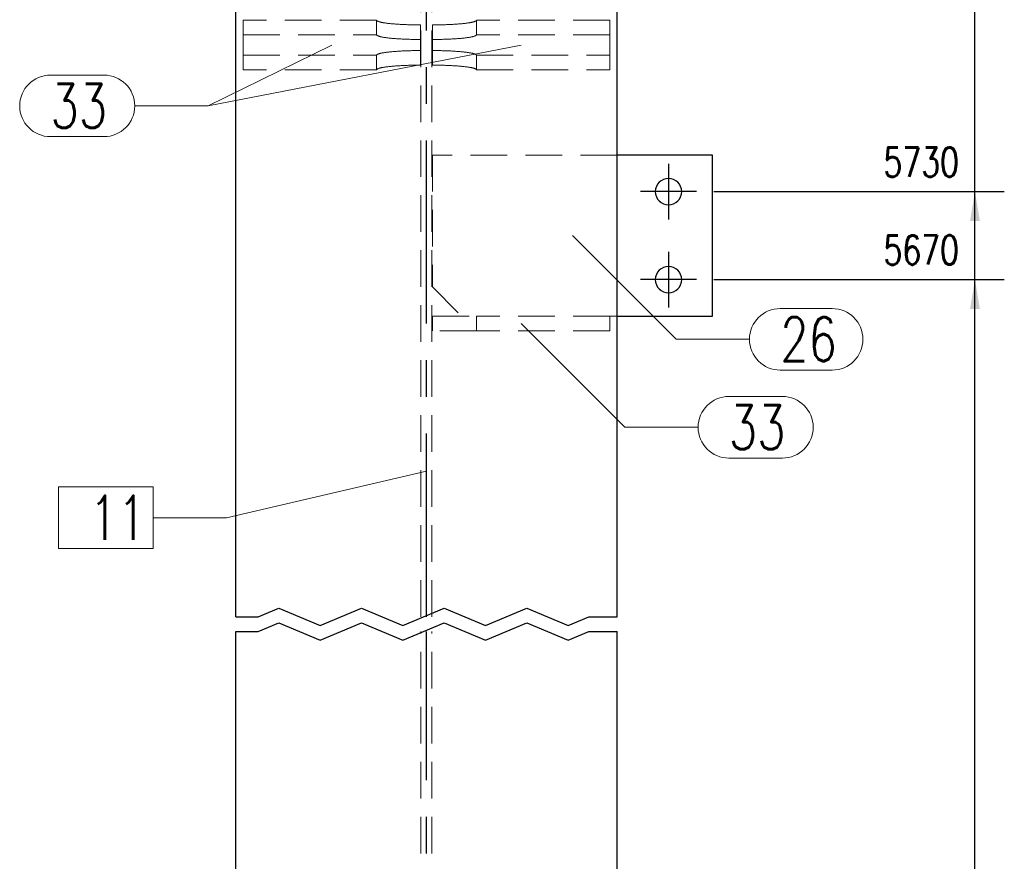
# Model space of a CAD drawing. Header units: millimetres. Extents: x 2097 to 3301, y 14853 to 15503.
# Tile 82 of 97: x 2848 to 2915, y 15313 to 15371. Entities that reach past the tile are written whole.
import ezdxf

# ---------------------------------------------------------------- set-up
doc = ezdxf.new("R2010")
doc.units = ezdxf.units.MM
doc.header["$LTSCALE"] = 10
doc.linetypes.add('HIDDEN', pattern=[0.375, 0.25, -0.125])
doc.linetypes.add('MITTE', pattern=[2, 1.25, -0.25, 0.25, -0.25])
doc.layers.get('Defpoints').update_dxf_attribs({"color": 1})
for name, color, linetype, lineweight in [('PS_DIM', 4, 'Continuous', 13), ('PS_Hidden', 2, 'HIDDEN', 9), ('PS_Pos', 1, 'Continuous', 15), ('PS_SOLID', 7, 'Continuous', 30)]:
    doc.layers.add(name, color=color, linetype=linetype, lineweight=lineweight)
doc.layers.add('PS_MID', color=5, linetype='MITTE')
doc.layers.add('PS_SHAPE', color=3, linetype='Continuous')
doc.styles.add('simplex', font='simplex.shx', dxfattribs={"width": 0.75})
doc.dimstyles.new('1_10_GŁ_DS1-LS10', dxfattribs={"dimtxt": 2, "dimasz": 2, "dimexe": 2, "dimexo": 5, "dimgap": 1, "dimtad": 1, "dimjust": 4, "dimdec": 0, "dimlfac": 10, "dimtxsty": 'simplex', "dimblk1": 'NONE', "dimsah": 1, "dimcen": 2, "dimclrd": 256, "dimclre": 256, "dimclrt": 3, "dimadec": 1, "dimazin": 0, "dimtfac": 1, "dimtdec": 0, "dimtmove": 2, "dimatfit": 3, "dimfxl": 1, "dimarcsym": 0})

# ---------------------------------------------------------------- blocks, each defined once
blk = doc.blocks.new('*D1436')
at = {"layer": 'Defpoints', "color": 0, "transparency": 16777216}
for p in [(2890.231, 15353.044), (2913.027, 15353.044), (2888.631, 15223.911)]:
    blk.add_point(p, dxfattribs=at)
at = {"layer": 'PS_DIM', "lineweight": -2, "transparency": 16777216}
for p, q in [((2895.231, 15353.044), (2915.027, 15353.044)), ((2913.027, 15223.911), (2913.027, 15351.044)), ((2893.631, 15223.911), (2915.027, 15223.911))]:
    blk.add_line(p, q, dxfattribs=at)
at = {"layer": 'PS_DIM', "transparency": 16777216}
blk.add_solid([(2912.694, 15351.044), (2913.361, 15351.044), (2913.027, 15353.044)], dxfattribs=at)
at = {"layer": 'PS_DIM', "color": 3, "transparency": 16777216, "insert": (2909.365, 15355.064), "char_height": 2, "attachment_point": 5, "rotation": 0.0573, "style": 'simplex'}
blk.add_mtext('5670', dxfattribs=at)
blk = doc.blocks.new('_None')
blk = doc.blocks.new('*D1437')
at = {"layer": 'Defpoints', "color": 0, "transparency": 16777216}
for p in [(2890.231, 15359.044), (2913.027, 15359.044), (2888.631, 15223.911)]:
    blk.add_point(p, dxfattribs=at)
at = {"layer": 'PS_DIM', "lineweight": -2, "transparency": 16777216}
for p, q in [((2895.231, 15359.044), (2915.027, 15359.044)), ((2913.027, 15223.911), (2913.027, 15357.044)), ((2893.631, 15223.911), (2915.027, 15223.911))]:
    blk.add_line(p, q, dxfattribs=at)
at = {"layer": 'PS_DIM', "transparency": 16777216}
blk.add_solid([(2912.694, 15357.044), (2913.361, 15357.044), (2913.027, 15359.044)], dxfattribs=at)
at = {"layer": 'PS_DIM', "color": 3, "transparency": 16777216, "insert": (2909.365, 15361.064), "char_height": 2, "attachment_point": 5, "rotation": 0.0573, "style": 'simplex'}
blk.add_mtext('5730', dxfattribs=at)
blk = doc.blocks.new('*D1438')
at = {"layer": 'Defpoints', "color": 0, "transparency": 16777216}
for p in [(2890.231, 15433.044), (2913.027, 15433.044), (2888.631, 15223.911)]:
    blk.add_point(p, dxfattribs=at)
at = {"layer": 'PS_DIM', "lineweight": -2, "transparency": 16777216}
for p, q in [((2895.231, 15433.044), (2915.027, 15433.044)), ((2913.027, 15223.911), (2913.027, 15431.044)), ((2893.631, 15223.911), (2915.027, 15223.911))]:
    blk.add_line(p, q, dxfattribs=at)
at = {"layer": 'PS_DIM', "transparency": 16777216}
blk.add_solid([(2912.694, 15431.044), (2913.361, 15431.044), (2913.027, 15433.044)], dxfattribs=at)
at = {"layer": 'PS_DIM', "color": 3, "transparency": 16777216, "insert": (2909.365, 15435.064), "char_height": 2, "attachment_point": 5, "rotation": 0.0573, "style": 'simplex'}
blk.add_mtext('6470', dxfattribs=at)
blk = doc.blocks.new('*D1439')
at = {"layer": 'Defpoints', "color": 0, "transparency": 16777216}
for p in [(2890.231, 15439.044), (2913.027, 15439.044), (2888.631, 15223.911)]:
    blk.add_point(p, dxfattribs=at)
at = {"layer": 'PS_DIM', "lineweight": -2, "transparency": 16777216}
for p, q in [((2895.231, 15439.044), (2915.027, 15439.044)), ((2913.027, 15223.911), (2913.027, 15437.044)), ((2893.631, 15223.911), (2915.027, 15223.911))]:
    blk.add_line(p, q, dxfattribs=at)
at = {"layer": 'PS_DIM', "transparency": 16777216}
blk.add_solid([(2912.694, 15437.044), (2913.361, 15437.044), (2913.027, 15439.044)], dxfattribs=at)
at = {"layer": 'PS_DIM', "color": 3, "transparency": 16777216, "insert": (2909.365, 15441.064), "char_height": 2, "attachment_point": 5, "rotation": 0.0573, "style": 'simplex'}
blk.add_mtext('6530', dxfattribs=at)
blk = doc.blocks.new('*D1440')
at = {"layer": 'Defpoints', "color": 0, "transparency": 16777216}
for p in [(2879.09, 15456.044), (2913.027, 15456.044), (2888.631, 15223.911)]:
    blk.add_point(p, dxfattribs=at)
at = {"layer": 'PS_DIM', "lineweight": -2, "transparency": 16777216}
for p, q in [((2884.09, 15456.044), (2915.027, 15456.044)), ((2913.027, 15223.911), (2913.027, 15454.044)), ((2893.631, 15223.911), (2915.027, 15223.911))]:
    blk.add_line(p, q, dxfattribs=at)
at = {"layer": 'PS_DIM', "transparency": 16777216}
blk.add_solid([(2912.694, 15454.044), (2913.361, 15454.044), (2913.027, 15456.044)], dxfattribs=at)
at = {"layer": 'PS_DIM', "color": 3, "transparency": 16777216, "insert": (2909.365, 15458.064), "char_height": 2, "attachment_point": 5, "rotation": 0.0573, "style": 'simplex'}
blk.add_mtext('6700', dxfattribs=at)
blk = doc.blocks.new('*X566')
at = {"color": 1}
for p, q in [((3062.631, 15330.044), (3064.161, 15330.044)), ((3064.161, 15330.044), (3065.57, 15330.64)), ((3065.57, 15330.64), (3068.387, 15329.449)), ((3068.387, 15329.449), (3071.204, 15330.64)), ((3071.204, 15330.64), (3074.022, 15329.449)), ((3074.022, 15329.449), (3076.839, 15330.64)), ((3076.839, 15330.64), (3079.656, 15329.449)), ((3079.656, 15329.449), (3082.474, 15330.64)), ((3082.474, 15330.64), (3085.291, 15329.449)), ((3085.291, 15329.449), (3086.7, 15330.044)), ((3086.7, 15330.044), (3088.631, 15330.044)), ((3064.161, 15329.044), (3065.57, 15329.64)), ((3065.57, 15329.64), (3068.387, 15328.449)), ((3068.387, 15328.449), (3071.204, 15329.64)), ((3071.204, 15329.64), (3074.022, 15328.449)), ((3074.022, 15328.449), (3076.839, 15329.64)), ((3076.839, 15329.64), (3079.656, 15328.449)), ((3079.656, 15328.449), (3082.474, 15329.64)), ((3082.474, 15329.64), (3085.291, 15328.449)), ((3062.631, 15329.044), (3064.161, 15329.044)), ((3085.291, 15328.449), (3086.7, 15329.044)), ((3086.7, 15329.044), (3088.631, 15329.044))]:
    blk.add_line(p, q, dxfattribs=at)
at = {"layer": 'PS_Hidden', "color": 2, "linetype": 'HIDDEN'}
for p, q in [((3075.256, 15330.044), (3075.256, 15456.044)), ((3076.006, 15330.044), (3076.006, 15456.044)), ((3063.131, 15369.743), (3063.131, 15370.737)), ((3072.231, 15370.737), (3063.131, 15370.737)), ((3072.231, 15370.737), (3072.232, 15370.729)), ((3072.231, 15369.743), (3072.231, 15370.737)), ((3072.232, 15370.729), (3072.235, 15370.721)), ((3072.235, 15370.721), (3072.24, 15370.713)), ((3072.24, 15370.713), (3072.247, 15370.705)), ((3072.247, 15370.705), (3072.255, 15370.697)), ((3072.255, 15370.697), (3072.266, 15370.689)), ((3072.266, 15370.689), (3072.279, 15370.681)), ((3072.279, 15370.681), (3072.293, 15370.673)), ((3072.293, 15370.673), (3072.309, 15370.665)), ((3072.309, 15370.665), (3072.327, 15370.657)), ((3072.327, 15370.657), (3072.347, 15370.649)), ((3072.347, 15370.649), (3072.369, 15370.642)), ((3072.369, 15370.642), (3072.393, 15370.634)), ((3072.393, 15370.634), (3072.418, 15370.626)), ((3072.418, 15370.626), (3072.445, 15370.619)), ((3072.445, 15370.619), (3072.475, 15370.611)), ((3072.475, 15370.611), (3072.505, 15370.604)), ((3072.505, 15370.604), (3072.538, 15370.597)), ((3072.538, 15370.597), (3072.572, 15370.59)), ((3072.572, 15370.59), (3072.608, 15370.582)), ((3072.608, 15370.582), (3072.646, 15370.575)), ((3072.646, 15370.575), (3072.686, 15370.569)), ((3072.686, 15370.569), (3072.727, 15370.562)), ((3072.727, 15370.562), (3072.769, 15370.555)), ((3072.769, 15370.555), (3072.813, 15370.549)), ((3072.813, 15370.549), (3072.859, 15370.542)), ((3072.859, 15370.542), (3072.906, 15370.536)), ((3072.906, 15370.536), (3072.955, 15370.53)), ((3072.955, 15370.53), (3073.005, 15370.524)), ((3073.005, 15370.524), (3073.057, 15370.518)), ((3073.057, 15370.518), (3073.11, 15370.512)), ((3073.11, 15370.512), (3073.165, 15370.506)), ((3073.165, 15370.506), (3073.22, 15370.501)), ((3073.22, 15370.501), (3073.277, 15370.495)), ((3073.277, 15370.495), (3073.336, 15370.49)), ((3073.336, 15370.49), (3073.395, 15370.485)), ((3073.395, 15370.485), (3073.456, 15370.48)), ((3073.456, 15370.48), (3073.518, 15370.476)), ((3073.518, 15370.476), (3073.581, 15370.471)), ((3073.581, 15370.471), (3073.645, 15370.467)), ((3073.645, 15370.467), (3073.71, 15370.463)), ((3073.71, 15370.463), (3073.776, 15370.459)), ((3073.776, 15370.459), (3073.842, 15370.455)), ((3073.842, 15370.455), (3073.91, 15370.451)), ((3073.91, 15370.451), (3073.979, 15370.448)), ((3073.979, 15370.448), (3074.048, 15370.444)), ((3074.048, 15370.444), (3074.119, 15370.441)), ((3074.119, 15370.441), (3074.19, 15370.438)), ((3074.19, 15370.438), (3074.261, 15370.436)), ((3074.261, 15370.436), (3074.333, 15370.433)), ((3074.333, 15370.433), (3074.406, 15370.431)), ((3074.406, 15370.431), (3074.479, 15370.429)), ((3074.479, 15370.429), (3074.553, 15370.427)), ((3074.553, 15370.427), (3074.628, 15370.425)), ((3074.628, 15370.425), (3074.702, 15370.424)), ((3074.702, 15370.424), (3074.777, 15370.422)), ((3074.777, 15370.422), (3074.852, 15370.421)), ((3074.852, 15370.421), (3074.928, 15370.42)), ((3074.928, 15370.42), (3075.004, 15370.42)), ((3075.004, 15370.42), (3075.08, 15370.419)), ((3075.08, 15370.419), (3075.155, 15370.419)), ((3075.155, 15370.419), (3075.231, 15370.419)), ((3075.231, 15370.419), (3075.231, 15370.419)), ((3075.231, 15370.419), (3075.231, 15369.424)), ((3076.031, 15369.424), (3076.031, 15370.419)), ((3076.031, 15370.419), (3076.107, 15370.419)), ((3076.107, 15370.419), (3076.183, 15370.419)), ((3076.183, 15370.419), (3076.259, 15370.42)), ((3076.259, 15370.42), (3076.335, 15370.42)), ((3076.335, 15370.42), (3076.41, 15370.421)), ((3076.41, 15370.421), (3076.486, 15370.422)), ((3076.486, 15370.422), (3076.561, 15370.424)), ((3076.561, 15370.424), (3076.635, 15370.425)), ((3076.635, 15370.425), (3076.71, 15370.427)), ((3076.71, 15370.427), (3076.783, 15370.429)), ((3076.783, 15370.429), (3076.857, 15370.431)), ((3076.857, 15370.431), (3076.93, 15370.433)), ((3076.93, 15370.433), (3077.002, 15370.436)), ((3077.002, 15370.436), (3077.073, 15370.438)), ((3077.073, 15370.438), (3077.144, 15370.441)), ((3077.144, 15370.441), (3077.215, 15370.444)), ((3077.215, 15370.444), (3077.284, 15370.448)), ((3077.284, 15370.448), (3077.353, 15370.451)), ((3077.353, 15370.451), (3077.42, 15370.455)), ((3077.42, 15370.455), (3077.487, 15370.459)), ((3077.487, 15370.459), (3077.553, 15370.463)), ((3077.553, 15370.463), (3077.618, 15370.467)), ((3077.618, 15370.467), (3077.682, 15370.471)), ((3077.682, 15370.471), (3077.745, 15370.476)), ((3077.745, 15370.476), (3077.807, 15370.48)), ((3077.807, 15370.48), (3077.868, 15370.485)), ((3077.868, 15370.485), (3077.927, 15370.49)), ((3077.927, 15370.49), (3077.986, 15370.495)), ((3077.986, 15370.495), (3078.043, 15370.501)), ((3078.043, 15370.501), (3078.098, 15370.506)), ((3078.098, 15370.506), (3078.153, 15370.512)), ((3078.153, 15370.512), (3078.206, 15370.518)), ((3078.206, 15370.518), (3078.257, 15370.524)), ((3078.257, 15370.524), (3078.308, 15370.53)), ((3078.308, 15370.53), (3078.357, 15370.536)), ((3078.357, 15370.536), (3078.404, 15370.542)), ((3078.404, 15370.542), (3078.45, 15370.549)), ((3078.45, 15370.549), (3078.494, 15370.555)), ((3078.494, 15370.555), (3078.536, 15370.562)), ((3078.536, 15370.562), (3078.577, 15370.569)), ((3078.577, 15370.569), (3078.617, 15370.575)), ((3078.617, 15370.575), (3078.654, 15370.582)), ((3078.654, 15370.582), (3078.691, 15370.59)), ((3078.691, 15370.59), (3078.725, 15370.597)), ((3078.725, 15370.597), (3078.757, 15370.604)), ((3078.757, 15370.604), (3078.788, 15370.611)), ((3078.788, 15370.611), (3078.817, 15370.619)), ((3078.817, 15370.619), (3078.845, 15370.626)), ((3078.845, 15370.626), (3078.87, 15370.634)), ((3078.87, 15370.634), (3078.894, 15370.642)), ((3078.894, 15370.642), (3078.916, 15370.649)), ((3078.916, 15370.649), (3078.936, 15370.657)), ((3078.936, 15370.657), (3078.954, 15370.665)), ((3078.954, 15370.665), (3078.97, 15370.673)), ((3078.97, 15370.673), (3078.984, 15370.681)), ((3078.984, 15370.681), (3078.997, 15370.689)), ((3078.997, 15370.689), (3079.007, 15370.697)), ((3079.007, 15370.697), (3079.016, 15370.705)), ((3079.016, 15370.705), (3079.023, 15370.713)), ((3079.023, 15370.713), (3079.028, 15370.721)), ((3079.028, 15370.721), (3079.03, 15370.729)), ((3079.03, 15370.729), (3079.031, 15370.737)), ((3088.131, 15370.737), (3079.031, 15370.737)), ((3079.031, 15370.737), (3079.031, 15370.737)), ((3079.031, 15370.737), (3079.031, 15369.743)), ((3088.131, 15369.743), (3088.131, 15370.737)), ((3063.131, 15367.355), (3063.131, 15369.743)), ((3063.131, 15369.743), (3072.231, 15369.743)), ((3072.232, 15369.735), (3072.231, 15369.743)), ((3072.231, 15369.743), (3072.231, 15369.743)), ((3072.235, 15369.726), (3072.232, 15369.735)), ((3072.24, 15369.718), (3072.235, 15369.726)), ((3072.247, 15369.71), (3072.24, 15369.718)), ((3072.255, 15369.702), (3072.247, 15369.71)), ((3072.266, 15369.694), (3072.255, 15369.702)), ((3072.279, 15369.686), (3072.266, 15369.694)), ((3072.293, 15369.679), (3072.279, 15369.686)), ((3072.309, 15369.671), (3072.293, 15369.679)), ((3072.327, 15369.663), (3072.309, 15369.671)), ((3072.347, 15369.655), (3072.327, 15369.663)), ((3072.369, 15369.647), (3072.347, 15369.655)), ((3072.393, 15369.64), (3072.369, 15369.647)), ((3072.418, 15369.632), (3072.393, 15369.64)), ((3072.445, 15369.625), (3072.418, 15369.632)), ((3072.475, 15369.617), (3072.445, 15369.625)), ((3072.505, 15369.61), (3072.475, 15369.617)), ((3072.538, 15369.602), (3072.505, 15369.61)), ((3072.572, 15369.595), (3072.538, 15369.602)), ((3072.608, 15369.588), (3072.572, 15369.595)), ((3072.646, 15369.581), (3072.608, 15369.588)), ((3072.686, 15369.574), (3072.646, 15369.581)), ((3078.617, 15369.581), (3078.577, 15369.574)), ((3078.654, 15369.588), (3078.617, 15369.581)), ((3078.691, 15369.595), (3078.654, 15369.588)), ((3078.725, 15369.602), (3078.691, 15369.595)), ((3078.757, 15369.61), (3078.725, 15369.602)), ((3078.788, 15369.617), (3078.757, 15369.61)), ((3078.817, 15369.625), (3078.788, 15369.617)), ((3078.845, 15369.632), (3078.817, 15369.625)), ((3078.87, 15369.64), (3078.845, 15369.632)), ((3078.894, 15369.647), (3078.87, 15369.64)), ((3078.916, 15369.655), (3078.894, 15369.647)), ((3078.936, 15369.663), (3078.916, 15369.655)), ((3078.954, 15369.671), (3078.936, 15369.663)), ((3078.97, 15369.679), (3078.954, 15369.671)), ((3078.984, 15369.686), (3078.97, 15369.679)), ((3078.997, 15369.694), (3078.984, 15369.686)), ((3079.007, 15369.702), (3078.997, 15369.694)), ((3079.016, 15369.71), (3079.007, 15369.702)), ((3079.023, 15369.718), (3079.016, 15369.71)), ((3079.028, 15369.726), (3079.023, 15369.718)), ((3079.03, 15369.735), (3079.028, 15369.726)), ((3079.031, 15369.743), (3079.03, 15369.735)), ((3088.131, 15369.743), (3079.031, 15369.743)), ((3088.131, 15367.355), (3088.131, 15369.743)), ((3072.727, 15369.567), (3072.686, 15369.574)), ((3072.769, 15369.561), (3072.727, 15369.567)), ((3072.813, 15369.554), (3072.769, 15369.561)), ((3072.859, 15369.548), (3072.813, 15369.554)), ((3072.906, 15369.541), (3072.859, 15369.548)), ((3072.955, 15369.535), (3072.906, 15369.541)), ((3073.005, 15369.529), (3072.955, 15369.535)), ((3073.057, 15369.523), (3073.005, 15369.529)), ((3073.11, 15369.517), (3073.057, 15369.523)), ((3073.165, 15369.512), (3073.11, 15369.517)), ((3073.22, 15369.506), (3073.165, 15369.512)), ((3073.277, 15369.501), (3073.22, 15369.506)), ((3073.336, 15369.496), (3073.277, 15369.501)), ((3073.395, 15369.491), (3073.336, 15369.496)), ((3073.456, 15369.486), (3073.395, 15369.491)), ((3073.518, 15369.481), (3073.456, 15369.486)), ((3073.581, 15369.477), (3073.518, 15369.481)), ((3073.645, 15369.472), (3073.581, 15369.477)), ((3073.71, 15369.468), (3073.645, 15369.472)), ((3073.776, 15369.464), (3073.71, 15369.468)), ((3073.842, 15369.46), (3073.776, 15369.464)), ((3073.91, 15369.457), (3073.842, 15369.46)), ((3073.979, 15369.453), (3073.91, 15369.457)), ((3074.048, 15369.45), (3073.979, 15369.453)), ((3074.119, 15369.447), (3074.048, 15369.45)), ((3074.19, 15369.444), (3074.119, 15369.447)), ((3074.261, 15369.441), (3074.19, 15369.444)), ((3074.333, 15369.439), (3074.261, 15369.441)), ((3074.406, 15369.437), (3074.333, 15369.439)), ((3074.479, 15369.434), (3074.406, 15369.437)), ((3074.553, 15369.432), (3074.479, 15369.434)), ((3074.628, 15369.431), (3074.553, 15369.432)), ((3074.702, 15369.429), (3074.628, 15369.431)), ((3074.777, 15369.428), (3074.702, 15369.429)), ((3074.852, 15369.427), (3074.777, 15369.428)), ((3074.928, 15369.426), (3074.852, 15369.427)), ((3075.004, 15369.425), (3074.928, 15369.426)), ((3075.08, 15369.425), (3075.004, 15369.425)), ((3075.155, 15369.424), (3075.08, 15369.425)), ((3075.231, 15369.424), (3075.155, 15369.424)), ((3075.231, 15369.424), (3075.231, 15367.673)), ((3076.031, 15369.424), (3076.031, 15367.673)), ((3076.107, 15369.424), (3076.031, 15369.424)), ((3076.031, 15369.424), (3076.031, 15369.424)), ((3076.183, 15369.425), (3076.107, 15369.424)), ((3076.259, 15369.425), (3076.183, 15369.425)), ((3076.335, 15369.426), (3076.259, 15369.425)), ((3076.41, 15369.427), (3076.335, 15369.426)), ((3076.486, 15369.428), (3076.41, 15369.427)), ((3076.561, 15369.429), (3076.486, 15369.428)), ((3076.635, 15369.431), (3076.561, 15369.429)), ((3076.71, 15369.432), (3076.635, 15369.431)), ((3076.783, 15369.434), (3076.71, 15369.432)), ((3076.857, 15369.437), (3076.783, 15369.434)), ((3076.93, 15369.439), (3076.857, 15369.437)), ((3077.002, 15369.441), (3076.93, 15369.439)), ((3077.073, 15369.444), (3077.002, 15369.441)), ((3077.144, 15369.447), (3077.073, 15369.444)), ((3077.215, 15369.45), (3077.144, 15369.447)), ((3077.284, 15369.453), (3077.215, 15369.45)), ((3077.353, 15369.457), (3077.284, 15369.453)), ((3077.42, 15369.46), (3077.353, 15369.457)), ((3077.487, 15369.464), (3077.42, 15369.46)), ((3077.553, 15369.468), (3077.487, 15369.464)), ((3077.618, 15369.472), (3077.553, 15369.468)), ((3077.682, 15369.477), (3077.618, 15369.472)), ((3077.745, 15369.481), (3077.682, 15369.477)), ((3077.807, 15369.486), (3077.745, 15369.481)), ((3077.868, 15369.491), (3077.807, 15369.486)), ((3077.927, 15369.496), (3077.868, 15369.491)), ((3077.986, 15369.501), (3077.927, 15369.496)), ((3078.043, 15369.506), (3077.986, 15369.501)), ((3078.098, 15369.512), (3078.043, 15369.506)), ((3078.153, 15369.517), (3078.098, 15369.512)), ((3078.206, 15369.523), (3078.153, 15369.517)), ((3078.257, 15369.529), (3078.206, 15369.523)), ((3078.308, 15369.535), (3078.257, 15369.529)), ((3078.357, 15369.541), (3078.308, 15369.535)), ((3078.404, 15369.548), (3078.357, 15369.541)), ((3078.45, 15369.554), (3078.404, 15369.548)), ((3078.494, 15369.561), (3078.45, 15369.554)), ((3078.536, 15369.567), (3078.494, 15369.561)), ((3078.577, 15369.574), (3078.536, 15369.567)), ((3063.131, 15368.349), (3072.231, 15368.349)), ((3072.232, 15368.357), (3072.231, 15368.349)), ((3072.231, 15368.349), (3072.231, 15367.355)), ((3072.235, 15368.365), (3072.232, 15368.357)), ((3072.24, 15368.373), (3072.235, 15368.365)), ((3072.247, 15368.381), (3072.24, 15368.373)), ((3072.255, 15368.389), (3072.247, 15368.381)), ((3072.266, 15368.397), (3072.255, 15368.389)), ((3072.279, 15368.405), (3072.266, 15368.397)), ((3072.293, 15368.413), (3072.279, 15368.405)), ((3072.309, 15368.421), (3072.293, 15368.413)), ((3072.327, 15368.429), (3072.309, 15368.421)), ((3072.347, 15368.437), (3072.327, 15368.429)), ((3072.369, 15368.444), (3072.347, 15368.437)), ((3072.393, 15368.452), (3072.369, 15368.444)), ((3072.418, 15368.46), (3072.393, 15368.452)), ((3072.445, 15368.467), (3072.418, 15368.46)), ((3072.475, 15368.475), (3072.445, 15368.467)), ((3072.505, 15368.482), (3072.475, 15368.475)), ((3072.538, 15368.489), (3072.505, 15368.482)), ((3072.572, 15368.497), (3072.538, 15368.489)), ((3072.608, 15368.504), (3072.572, 15368.497)), ((3072.646, 15368.511), (3072.608, 15368.504)), ((3072.686, 15368.518), (3072.646, 15368.511)), ((3072.727, 15368.524), (3072.686, 15368.518)), ((3072.769, 15368.531), (3072.727, 15368.524)), ((3072.813, 15368.538), (3072.769, 15368.531)), ((3072.859, 15368.544), (3072.813, 15368.538)), ((3072.906, 15368.55), (3072.859, 15368.544)), ((3072.955, 15368.557), (3072.906, 15368.55)), ((3073.005, 15368.563), (3072.955, 15368.557)), ((3073.057, 15368.569), (3073.005, 15368.563)), ((3073.11, 15368.574), (3073.057, 15368.569)), ((3073.165, 15368.58), (3073.11, 15368.574)), ((3073.22, 15368.585), (3073.165, 15368.58)), ((3073.277, 15368.591), (3073.22, 15368.585)), ((3073.336, 15368.596), (3073.277, 15368.591)), ((3073.395, 15368.601), (3073.336, 15368.596)), ((3073.456, 15368.606), (3073.395, 15368.601)), ((3073.518, 15368.61), (3073.456, 15368.606)), ((3073.581, 15368.615), (3073.518, 15368.61)), ((3073.645, 15368.619), (3073.581, 15368.615)), ((3073.71, 15368.624), (3073.645, 15368.619)), ((3073.776, 15368.628), (3073.71, 15368.624)), ((3073.842, 15368.631), (3073.776, 15368.628)), ((3073.91, 15368.635), (3073.842, 15368.631)), ((3073.979, 15368.638), (3073.91, 15368.635)), ((3074.048, 15368.642), (3073.979, 15368.638)), ((3074.119, 15368.645), (3074.048, 15368.642)), ((3074.19, 15368.648), (3074.119, 15368.645)), ((3074.261, 15368.65), (3074.19, 15368.648)), ((3074.333, 15368.653), (3074.261, 15368.65)), ((3074.406, 15368.655), (3074.333, 15368.653)), ((3074.479, 15368.657), (3074.406, 15368.655)), ((3074.553, 15368.659), (3074.479, 15368.657)), ((3074.628, 15368.661), (3074.553, 15368.659)), ((3074.702, 15368.663), (3074.628, 15368.661)), ((3074.777, 15368.664), (3074.702, 15368.663)), ((3074.852, 15368.665), (3074.777, 15368.664)), ((3074.928, 15368.666), (3074.852, 15368.665)), ((3075.004, 15368.667), (3074.928, 15368.666)), ((3075.08, 15368.667), (3075.004, 15368.667)), ((3075.155, 15368.667), (3075.08, 15368.667)), ((3075.231, 15368.668), (3075.155, 15368.667)), ((3076.107, 15368.667), (3076.031, 15368.668)), ((3076.031, 15368.668), (3076.031, 15368.668)), ((3076.183, 15368.667), (3076.107, 15368.667)), ((3076.259, 15368.667), (3076.183, 15368.667)), ((3076.335, 15368.666), (3076.259, 15368.667)), ((3076.41, 15368.665), (3076.335, 15368.666)), ((3076.486, 15368.664), (3076.41, 15368.665)), ((3076.561, 15368.663), (3076.486, 15368.664)), ((3076.635, 15368.661), (3076.561, 15368.663)), ((3076.71, 15368.659), (3076.635, 15368.661)), ((3076.783, 15368.657), (3076.71, 15368.659)), ((3076.857, 15368.655), (3076.783, 15368.657)), ((3076.93, 15368.653), (3076.857, 15368.655)), ((3077.002, 15368.65), (3076.93, 15368.653)), ((3077.073, 15368.648), (3077.002, 15368.65)), ((3077.144, 15368.645), (3077.073, 15368.648)), ((3077.215, 15368.642), (3077.144, 15368.645)), ((3077.284, 15368.638), (3077.215, 15368.642)), ((3077.353, 15368.635), (3077.284, 15368.638)), ((3077.42, 15368.631), (3077.353, 15368.635)), ((3077.487, 15368.628), (3077.42, 15368.631)), ((3077.553, 15368.624), (3077.487, 15368.628)), ((3077.618, 15368.619), (3077.553, 15368.624)), ((3077.682, 15368.615), (3077.618, 15368.619)), ((3077.745, 15368.61), (3077.682, 15368.615)), ((3077.807, 15368.606), (3077.745, 15368.61)), ((3077.868, 15368.601), (3077.807, 15368.606)), ((3077.927, 15368.596), (3077.868, 15368.601)), ((3077.986, 15368.591), (3077.927, 15368.596)), ((3078.043, 15368.585), (3077.986, 15368.591)), ((3078.098, 15368.58), (3078.043, 15368.585)), ((3078.153, 15368.574), (3078.098, 15368.58)), ((3078.206, 15368.569), (3078.153, 15368.574)), ((3078.257, 15368.563), (3078.206, 15368.569)), ((3078.308, 15368.557), (3078.257, 15368.563)), ((3078.357, 15368.55), (3078.308, 15368.557)), ((3078.404, 15368.544), (3078.357, 15368.55)), ((3078.45, 15368.538), (3078.404, 15368.544)), ((3078.494, 15368.531), (3078.45, 15368.538)), ((3078.536, 15368.524), (3078.494, 15368.531)), ((3078.577, 15368.518), (3078.536, 15368.524)), ((3078.617, 15368.511), (3078.577, 15368.518)), ((3078.654, 15368.504), (3078.617, 15368.511)), ((3078.691, 15368.497), (3078.654, 15368.504)), ((3078.725, 15368.489), (3078.691, 15368.497)), ((3078.757, 15368.482), (3078.725, 15368.489)), ((3078.788, 15368.475), (3078.757, 15368.482)), ((3078.817, 15368.467), (3078.788, 15368.475)), ((3078.845, 15368.46), (3078.817, 15368.467)), ((3078.87, 15368.452), (3078.845, 15368.46)), ((3078.894, 15368.444), (3078.87, 15368.452)), ((3078.916, 15368.437), (3078.894, 15368.444)), ((3078.936, 15368.429), (3078.916, 15368.437)), ((3078.954, 15368.421), (3078.936, 15368.429)), ((3078.97, 15368.413), (3078.954, 15368.421)), ((3078.984, 15368.405), (3078.97, 15368.413)), ((3078.997, 15368.397), (3078.984, 15368.405)), ((3079.007, 15368.389), (3078.997, 15368.397)), ((3079.016, 15368.381), (3079.007, 15368.389)), ((3079.023, 15368.373), (3079.016, 15368.381)), ((3079.028, 15368.365), (3079.023, 15368.373)), ((3079.03, 15368.357), (3079.028, 15368.365)), ((3079.031, 15368.349), (3079.03, 15368.357)), ((3079.031, 15368.349), (3088.131, 15368.349)), ((3079.031, 15367.355), (3079.031, 15368.349)), ((3072.955, 15367.562), (3073.005, 15367.568)), ((3073.005, 15367.568), (3073.057, 15367.574)), ((3073.057, 15367.574), (3073.11, 15367.58)), ((3073.11, 15367.58), (3073.165, 15367.586)), ((3073.165, 15367.586), (3073.22, 15367.591)), ((3073.22, 15367.591), (3073.277, 15367.596)), ((3073.277, 15367.596), (3073.336, 15367.602)), ((3073.336, 15367.602), (3073.395, 15367.607)), ((3073.395, 15367.607), (3073.456, 15367.611)), ((3073.456, 15367.611), (3073.518, 15367.616)), ((3073.518, 15367.616), (3073.581, 15367.621)), ((3073.581, 15367.621), (3073.645, 15367.625)), ((3073.645, 15367.625), (3073.71, 15367.629)), ((3073.71, 15367.629), (3073.776, 15367.633)), ((3073.776, 15367.633), (3073.842, 15367.637)), ((3073.842, 15367.637), (3073.91, 15367.641)), ((3073.91, 15367.641), (3073.979, 15367.644)), ((3073.979, 15367.644), (3074.048, 15367.647)), ((3074.048, 15367.647), (3074.119, 15367.65)), ((3074.119, 15367.65), (3074.19, 15367.653)), ((3074.19, 15367.653), (3074.261, 15367.656)), ((3074.261, 15367.656), (3074.333, 15367.659)), ((3074.333, 15367.659), (3074.406, 15367.661)), ((3074.406, 15367.661), (3074.479, 15367.663)), ((3074.479, 15367.663), (3074.553, 15367.665)), ((3074.553, 15367.665), (3074.628, 15367.667)), ((3074.628, 15367.667), (3074.702, 15367.668)), ((3074.702, 15367.668), (3074.777, 15367.67)), ((3074.777, 15367.67), (3074.852, 15367.671)), ((3074.852, 15367.671), (3074.928, 15367.672)), ((3074.928, 15367.672), (3075.004, 15367.672)), ((3075.004, 15367.672), (3075.08, 15367.673)), ((3075.08, 15367.673), (3075.155, 15367.673)), ((3075.155, 15367.673), (3075.231, 15367.673)), ((3076.031, 15367.673), (3076.107, 15367.673)), ((3076.107, 15367.673), (3076.183, 15367.673)), ((3076.183, 15367.673), (3076.259, 15367.672)), ((3076.259, 15367.672), (3076.335, 15367.672)), ((3076.335, 15367.672), (3076.41, 15367.671)), ((3076.41, 15367.671), (3076.486, 15367.67)), ((3076.486, 15367.67), (3076.561, 15367.668)), ((3076.561, 15367.668), (3076.635, 15367.667)), ((3076.635, 15367.667), (3076.71, 15367.665)), ((3076.71, 15367.665), (3076.783, 15367.663)), ((3076.783, 15367.663), (3076.857, 15367.661)), ((3076.857, 15367.661), (3076.93, 15367.659)), ((3076.93, 15367.659), (3077.002, 15367.656)), ((3077.002, 15367.656), (3077.073, 15367.653)), ((3077.073, 15367.653), (3077.144, 15367.65)), ((3077.144, 15367.65), (3077.215, 15367.647)), ((3077.215, 15367.647), (3077.284, 15367.644)), ((3077.284, 15367.644), (3077.353, 15367.641)), ((3077.353, 15367.641), (3077.42, 15367.637)), ((3077.42, 15367.637), (3077.487, 15367.633)), ((3077.487, 15367.633), (3077.553, 15367.629)), ((3077.553, 15367.629), (3077.618, 15367.625)), ((3077.618, 15367.625), (3077.682, 15367.621)), ((3077.682, 15367.621), (3077.745, 15367.616)), ((3077.745, 15367.616), (3077.807, 15367.611)), ((3077.807, 15367.611), (3077.868, 15367.607)), ((3077.868, 15367.607), (3077.927, 15367.602)), ((3077.927, 15367.602), (3077.986, 15367.596)), ((3077.986, 15367.596), (3078.043, 15367.591)), ((3078.043, 15367.591), (3078.098, 15367.586)), ((3078.098, 15367.586), (3078.153, 15367.58)), ((3078.153, 15367.58), (3078.206, 15367.574)), ((3078.206, 15367.574), (3078.257, 15367.568)), ((3078.257, 15367.568), (3078.308, 15367.562)), ((3072.231, 15367.355), (3063.131, 15367.355)), ((3072.231, 15367.355), (3072.232, 15367.363)), ((3072.232, 15367.363), (3072.235, 15367.371)), ((3072.235, 15367.371), (3072.24, 15367.379)), ((3072.24, 15367.379), (3072.247, 15367.387)), ((3072.247, 15367.387), (3072.255, 15367.395)), ((3072.255, 15367.395), (3072.266, 15367.403)), ((3072.266, 15367.403), (3072.279, 15367.411)), ((3072.279, 15367.411), (3072.293, 15367.419)), ((3072.293, 15367.419), (3072.309, 15367.427)), ((3072.309, 15367.427), (3072.327, 15367.435)), ((3072.327, 15367.435), (3072.347, 15367.442)), ((3072.347, 15367.442), (3072.369, 15367.45)), ((3072.369, 15367.45), (3072.393, 15367.458)), ((3072.393, 15367.458), (3072.418, 15367.465)), ((3072.418, 15367.465), (3072.445, 15367.473)), ((3072.445, 15367.473), (3072.475, 15367.48)), ((3072.475, 15367.48), (3072.505, 15367.488)), ((3072.505, 15367.488), (3072.538, 15367.495)), ((3072.538, 15367.495), (3072.572, 15367.502)), ((3072.572, 15367.502), (3072.608, 15367.509)), ((3072.608, 15367.509), (3072.646, 15367.516)), ((3072.646, 15367.516), (3072.686, 15367.523)), ((3072.686, 15367.523), (3072.727, 15367.53)), ((3072.727, 15367.53), (3072.769, 15367.537)), ((3072.769, 15367.537), (3072.813, 15367.543)), ((3072.813, 15367.543), (3072.859, 15367.55)), ((3072.859, 15367.55), (3072.906, 15367.556)), ((3072.906, 15367.556), (3072.955, 15367.562)), ((3078.308, 15367.562), (3078.357, 15367.556)), ((3078.357, 15367.556), (3078.404, 15367.55)), ((3078.404, 15367.55), (3078.45, 15367.543)), ((3078.45, 15367.543), (3078.494, 15367.537)), ((3078.494, 15367.537), (3078.536, 15367.53)), ((3078.536, 15367.53), (3078.577, 15367.523)), ((3078.577, 15367.523), (3078.617, 15367.516)), ((3078.617, 15367.516), (3078.654, 15367.509)), ((3078.654, 15367.509), (3078.691, 15367.502)), ((3078.691, 15367.502), (3078.725, 15367.495)), ((3078.725, 15367.495), (3078.757, 15367.488)), ((3078.757, 15367.488), (3078.788, 15367.48)), ((3078.788, 15367.48), (3078.817, 15367.473)), ((3078.817, 15367.473), (3078.845, 15367.465)), ((3078.845, 15367.465), (3078.87, 15367.458)), ((3078.87, 15367.458), (3078.894, 15367.45)), ((3078.894, 15367.45), (3078.916, 15367.442)), ((3078.916, 15367.442), (3078.936, 15367.435)), ((3078.936, 15367.435), (3078.954, 15367.427)), ((3078.954, 15367.427), (3078.97, 15367.419)), ((3078.97, 15367.419), (3078.984, 15367.411)), ((3078.984, 15367.411), (3078.997, 15367.403)), ((3078.997, 15367.403), (3079.007, 15367.395)), ((3079.007, 15367.395), (3079.016, 15367.387)), ((3079.016, 15367.387), (3079.023, 15367.379)), ((3079.023, 15367.379), (3079.028, 15367.371)), ((3079.028, 15367.371), (3079.03, 15367.363)), ((3079.03, 15367.363), (3079.031, 15367.355)), ((3079.031, 15367.355), (3088.131, 15367.355)), ((3088.631, 15361.544), (3076.031, 15361.544)), ((3076.031, 15361.544), (3076.031, 15352.544)), ((3076.031, 15352.544), (3078.031, 15350.544)), ((3076.031, 15349.544), (3076.031, 15350.544)), ((3076.031, 15350.544), (3079.031, 15350.544)), ((3088.131, 15350.544), (3079.031, 15350.544)), ((3079.031, 15350.544), (3079.031, 15349.544)), ((3088.131, 15349.544), (3088.131, 15350.544)), ((3088.131, 15350.544), (3088.631, 15350.544)), ((3079.031, 15349.544), (3076.031, 15349.544)), ((3088.131, 15349.544), (3079.031, 15349.544)), ((3075.256, 15223.911), (3075.256, 15329.044)), ((3076.006, 15223.911), (3076.006, 15329.044))]:
    blk.add_line(p, q, dxfattribs=at)
at = {"layer": 'PS_MID', "color": 5, "linetype": 'MITTE'}
for p, q in [((3075.631, 15330.044), (3075.631, 15461.044)), ((3092.131, 15360.944), (3092.131, 15357.144)), ((3094.031, 15359.044), (3090.231, 15359.044)), ((3092.131, 15354.944), (3092.131, 15351.144)), ((3094.031, 15353.044), (3090.231, 15353.044)), ((3075.631, 15218.911), (3075.631, 15329.044))]:
    blk.add_line(p, q, dxfattribs=at)
at = {"layer": 'PS_SOLID', "color": 7, "linetype": 'Continuous'}
for p, q in [((3062.631, 15330.044), (3062.631, 15456.044)), ((3088.631, 15330.044), (3088.631, 15456.044)), ((3095.131, 15361.544), (3088.631, 15361.544)), ((3095.131, 15350.544), (3095.131, 15361.544)), ((3088.631, 15350.544), (3095.131, 15350.544)), ((3062.631, 15223.911), (3062.631, 15329.044)), ((3088.631, 15223.911), (3088.631, 15329.044))]:
    blk.add_line(p, q, dxfattribs=at)
at = {"layer": 'PS_SOLID', "color": 7, "extrusion": (0, 0, -1)}
for centre in [(-3092.131, 15359.044), (-3092.131, 15353.044)]:
    blk.add_circle(centre, 0.9, dxfattribs=at)
blk = doc.blocks.new('*X567')
at = {"color": 1}
for p, q in [((3082.081, 15369.046), (3060.737, 15364.895)), ((3049.994, 15366.995), (3053.637, 15366.995)), ((3055.737, 15364.895), (3060.737, 15364.895)), ((3049.994, 15362.795), (3053.637, 15362.795))]:
    blk.add_line(p, q, dxfattribs=at)
for centre, start, end in [((3049.994, 15364.895), 90, 270), ((3053.637, 15364.895), 270, 90)]:
    blk.add_arc(centre, 2.1, start, end, dxfattribs=at)
at = {"color": 2, "style": 'simplex', "width": 0.75}
blk.add_text('33', height=3, dxfattribs=at).set_placement((3049.994, 15363.395))
blk = doc.blocks.new('*X568')
at = {"color": 1}
for p, q in [((3069.181, 15369.046), (3060.737, 15364.895)), ((3049.994, 15366.995), (3053.637, 15366.995)), ((3055.737, 15364.895), (3060.737, 15364.895)), ((3049.994, 15362.795), (3053.637, 15362.795))]:
    blk.add_line(p, q, dxfattribs=at)
for centre, start, end in [((3049.994, 15364.895), 90, 270), ((3053.637, 15364.895), 270, 90)]:
    blk.add_arc(centre, 2.1, start, end, dxfattribs=at)
at = {"color": 2, "style": 'simplex', "width": 0.75}
blk.add_text('33', height=3, dxfattribs=at).set_placement((3049.994, 15363.395))
blk = doc.blocks.new('*X571')
at = {"color": 1}
for p, q in [((3085.581, 15356.044), (3092.653, 15348.973)), ((3099.753, 15351.073), (3103.288, 15351.073)), ((3092.653, 15348.973), (3097.653, 15348.973)), ((3099.753, 15346.873), (3103.288, 15346.873))]:
    blk.add_line(p, q, dxfattribs=at)
for centre, start, end in [((3099.753, 15348.973), 90, 270), ((3103.288, 15348.973), 270, 90)]:
    blk.add_arc(centre, 2.1, start, end, dxfattribs=at)
at = {"color": 2, "style": 'simplex', "width": 0.75}
blk.add_text('26', height=3, dxfattribs=at).set_placement((3099.753, 15347.473))
blk = doc.blocks.new('*X572')
at = {"color": 1}
for p, q in [((3082.081, 15350.044), (3089.153, 15342.973)), ((3096.253, 15345.073), (3099.895, 15345.073)), ((3089.153, 15342.973), (3094.153, 15342.973)), ((3096.253, 15340.873), (3099.895, 15340.873))]:
    blk.add_line(p, q, dxfattribs=at)
for centre, start, end in [((3096.253, 15342.973), 90, 270), ((3099.895, 15342.973), 270, 90)]:
    blk.add_arc(centre, 2.1, start, end, dxfattribs=at)
at = {"color": 2, "style": 'simplex', "width": 0.75}
blk.add_text('33', height=3, dxfattribs=at).set_placement((3096.253, 15341.473))
blk = doc.blocks.new('*X573')
at = {"color": 1}
for p, q in [((3075.631, 15339.978), (3061.996, 15336.802)), ((3056.996, 15338.902), (3050.546, 15338.902)), ((3050.546, 15338.902), (3050.546, 15334.702)), ((3056.996, 15334.702), (3056.996, 15338.902)), ((3056.996, 15336.802), (3061.996, 15336.802)), ((3050.546, 15334.702), (3056.996, 15334.702))]:
    blk.add_line(p, q, dxfattribs=at)
at = {"color": 30, "style": 'simplex', "width": 0.75}
blk.add_text('11', height=3, dxfattribs=at).set_placement((3052.646, 15335.302))

msp = doc.modelspace()

# ---------------------------------------------------------------- block references
at = {"layer": 'PS_Pos'}
for name in ['*X567', '*X568', '*X571', '*X572', '*X573']:
    msp.add_blockref(name, (-200, 0), dxfattribs=at)
at = {"layer": 'PS_SHAPE', "color": 3}
msp.add_blockref('*X566', (-200, 0), dxfattribs=at)

# ---------------------------------------------------------------- dimensions: what is measured, and where the dimension line sits
at = {"layer": 'PS_DIM'}
for base, p2, text, picture, middle in [((2913.027, 15456.044), (2879.09, 15456.044), '6700', '*D1440', (2909.365, 15458.064)), ((2913.027, 15439.044), (2890.231, 15439.044), '6530', '*D1439', (2909.365, 15441.064)), ((2913.027, 15433.044), (2890.231, 15433.044), '6470', '*D1438', (2909.365, 15435.064)), ((2913.027, 15359.044), (2890.231, 15359.044), '5730', '*D1437', (2909.365, 15361.064)), ((2913.027, 15353.044), (2890.231, 15353.044), '5670', '*D1436', (2909.365, 15355.064))]:
    dim = msp.add_linear_dim(base=base, p1=(2888.631, 15223.911), p2=p2, angle=90, text=text, dimstyle='1_10_GŁ_DS1-LS10', dxfattribs=at)
    dim.commit()
    dim.dimension.update_dxf_attribs({"geometry": picture, "text_midpoint": middle, "dimtype": 160, "text_rotation": 0.0573})

doc.saveas('drawing.dxf')
